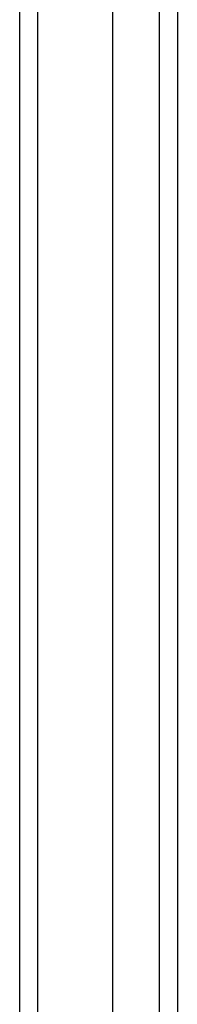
# Model space of a CAD drawing. Header units: inches. Extents: x 16 to 193, y 16 to 114.
# Tile 30 of 87: x 85.913 to 86.779, y 71.557 to 76.955. Entities that reach past the tile are written whole.
import ezdxf

# ---------------------------------------------------------------- set-up
doc = ezdxf.new("R2010")
doc.units = ezdxf.units.IN
doc.header["$MEASUREMENT"] = 0
doc.layers.add('Visible Edges(ANSI)', color=7, linetype='Continuous', lineweight=25)
doc.layers.add('Visible Tangent Edges(ANSI)', color=7, linetype='Continuous', lineweight=25)

msp = doc.modelspace()

# ---------------------------------------------------------------- linework, layer by layer
at = {"layer": 'Visible Edges(ANSI)'}
for p, q in [((85.9131, 87.654), (85.9131, 45.852)), ((86.4249, 46.4617), (86.4249, 87.0443)), ((86.7793, 86.8559), (86.7793, 46.6501))]:
    msp.add_line(p, q, dxfattribs=at)
at = {"layer": 'Visible Tangent Edges(ANSI)'}
for p, q in [((86.0121, 45.852), (86.0121, 87.654)), ((86.6803, 86.9859), (86.6803, 46.5201))]:
    msp.add_line(p, q, dxfattribs=at)

doc.saveas('drawing.dxf')
